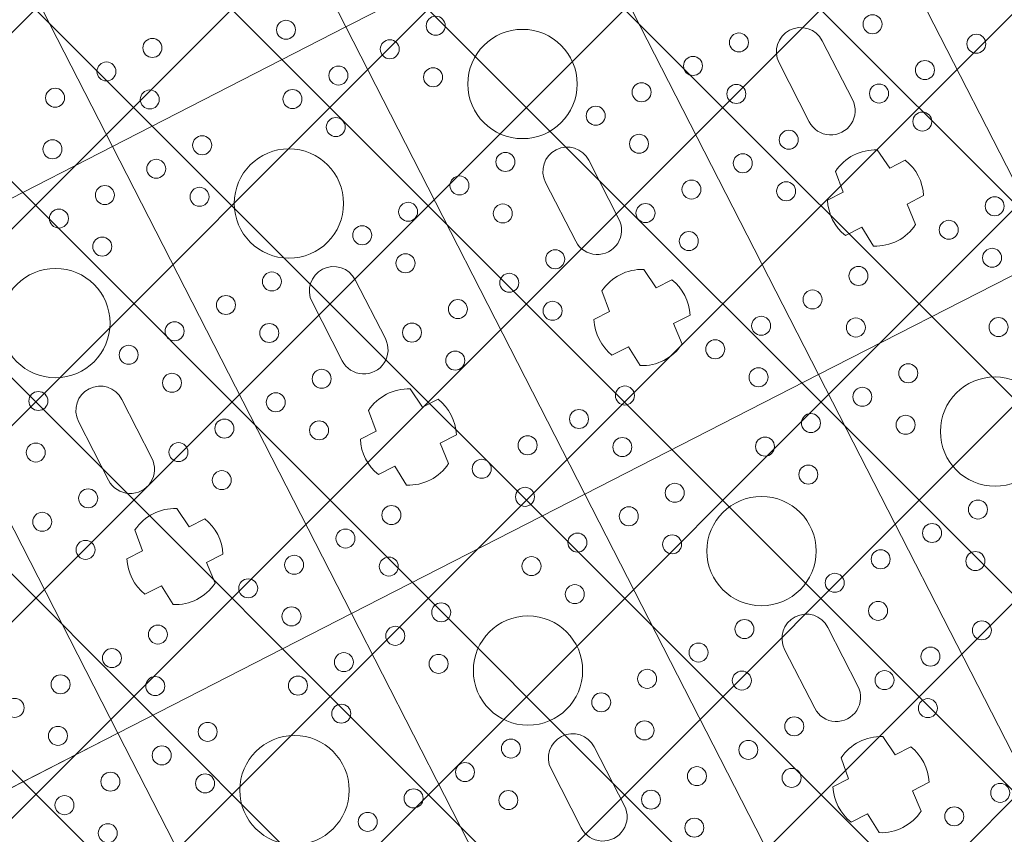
# Model space of a CAD drawing. Header units: metres. Extents: x 7472034 to 8439876, y 5890181 to 5961460.
# Tile 137 of 202: x 8439526.43 to 8439528.69, y 5890374.91 to 5890376.78. Entities that reach past the tile are written whole.
import ezdxf
from ezdxf import colors
from ezdxf.entities.mleader import LeaderData, LeaderLine
from ezdxf.math import Vec2, Vec3

# ---------------------------------------------------------------- set-up
doc = ezdxf.new("R2010")
doc.units = ezdxf.units.M
doc.header["$MEASUREMENT"] = 0
doc.linetypes.add('$0$L218_500', pattern=[1, 0.5, -0.5])
doc.layers.get('0').update_dxf_attribs({"linetype": 'CONTINUOUS', "lineweight": 5})
doc.layers.get('Defpoints').update_dxf_attribs({"linetype": 'CONTINUOUS'})
for name, color, linetype, lineweight in [('### Krawężnik', 6, 'CONTINUOUS', 35), ('_IS_kd_krata', 114, 'CONTINUOUS', 30), ('KOLOR-OBIEKT', 21, 'CONTINUOUS', 13), ('ZAG-obrys 018 wymiary', 7, 'CONTINUOUS', 18), ('ZAG-OPIS_020', 7, 'CONTINUOUS', 25)]:
    doc.layers.add(name, color=color, linetype=linetype, lineweight=lineweight)
doc.layers.add('100_rzut_wym_wew', color=7, linetype='CONTINUOUS')
doc.layers.add('_IS.BLOK.KD.doziemne', color=7, linetype='CONTINUOUS')
doc.styles.add('DIM', font='simplex.shx', dxfattribs={"width": 0.8})
doc.styles.add('RS', font='Romans.shx', dxfattribs={"width": 0.7})
doc.dimstyles.new('DIM-WEW_500', dxfattribs={"dimscale": 5, "dimtxt": 18, "dimasz": 10, "dimexe": 4, "dimexo": 8, "dimgap": 5, "dimtad": 1, "dimlfac": 0.01, "dimzin": 9, "dimdsep": 46, "dimtxsty": 'DIM', "dimblk": 'ARCHTICK', "dimcen": 5, "dimclrt": 112, "dimadec": 4, "dimazin": 2, "dimtfac": 4, "dimtmove": 0, "dimatfit": 3, "dimldrblk": 'ARCHTICK', "dimfxl": 0, "dimtolj": 1, "dimlwd": 13, "dimarcsym": 0})
pattern_1 = [(45, (967499.2092647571, -71042.97165620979), (-0.2245064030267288, 0.2245064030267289), []), (135, (967499.2092647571, -71042.97165620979), (-0.2245064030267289, -0.2245064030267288), [])]

# ---------------------------------------------------------------- blocks, each defined once
blk = doc.blocks.new('_Oblique')
at = {"color": 0, "linetype": 'ByBlock', "lineweight": -2}
blk.add_line((-0.5, -0.5), (0.5, 0.5), dxfattribs=at)
blk = doc.blocks.new('*D57')
at = {"layer": 'Defpoints', "color": 0, "linetype": 'Continuous'}
for p in [(8439539.50265294, 5890379.021735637, 7.079631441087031e-07), (8439518.672365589, 5890368.360632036), (8439519.01227277, 5890367.69650152)]:
    blk.add_point(p, dxfattribs=at)
at = {"layer": 'ZAG-obrys 018 wymiary', "color": 0, "linetype": 'Continuous', "lineweight": 13}
blk.add_line((8439539.84256012, 5890378.357605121), (8439519.01227277, 5890367.69650152), dxfattribs=at)
at = {"layer": 'ZAG-obrys 018 wymiary', "color": 0, "linetype": 'Continuous', "lineweight": -2}
for p, q in [((8439539.84256012, 5890378.357605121), (8439540.024801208, 5890378.001531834)), ((8439519.01227277, 5890367.69650152), (8439519.194513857, 5890367.340428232))]:
    blk.add_line(p, q, dxfattribs=at)
at = {"layer": 'ZAG-obrys 018 wymiary', "color": 0, "linetype": 'Continuous', "lineweight": 13, "xscale": 0.3, "yscale": 0.3, "zscale": 0.3}
for p, rotation in [((8439539.84256012, 5890378.357605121), 27.10372084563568), ((8439519.01227277, 5890367.69650152), 207.1037208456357)]:
    blk.add_blockref('_Oblique', p, dxfattribs=dict(at, rotation=rotation))
at = {"layer": 'ZAG-obrys 018 wymiary', "color": 112, "linetype": 'Continuous', "lineweight": 25, "insert": (8439529.154054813, 5890373.561163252), "char_height": 0.8, "attachment_point": 5, "rotation": 27.103720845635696, "style": 'RS'}
blk.add_mtext('\\A1;23.4', dxfattribs=at)
blk = doc.blocks.new('_ArchTick')
at = {"layer": '100_rzut_wym_wew', "color": 0, "linetype": 'Continuous', "const_width": 0.15}
blk.add_lwpolyline([(-0.5, -0.5), (0.5, 0.5)], dxfattribs=at)
blk = doc.blocks.new('A$C1D2679FE')
at = {"layer": 'KOLOR-OBIEKT', "lineweight": 9, "ltscale": 200}
h = blk.add_hatch(dxfattribs=at)
h.set_pattern_fill('ANSI37', color=253, scale=0.1, angle=16)
h.set_pattern_definition([(61, (-7471780.020262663, -5961378.212846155), (-0.2776917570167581, 0.153927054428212), []), (151, (-7471780.020262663, -5961378.212846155), (-0.153927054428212, -0.2776917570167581), [])])
edge = h.paths.add_edge_path()
edge.add_line((196.975401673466, 33.54016214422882), (192.3495923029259, 34.13512154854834))
edge.add_line((192.3495923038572, 34.13512154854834), (187.7176397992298, 34.7308710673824))
edge.add_line((187.7176398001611, 34.7308710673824), (178.5077782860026, 36.15998750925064))
edge.add_line((178.5077782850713, 36.15998750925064), (176.6601969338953, 36.5026140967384))
edge.add_arc((181.3685569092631, 38.18527459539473), 5.000000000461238, 199.6657310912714, 261.1796204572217)
edge.add_line((180.6018702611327, 33.24440507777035), (187.358021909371, 32.19603671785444))
edge.add_line((187.3580219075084, 32.19603671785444), (192.0230219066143, 31.59603671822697))
edge.add_line((192.0230219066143, 31.59603671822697), (196.6880219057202, 30.9960367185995))
edge.add_line((196.6880219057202, 30.9960367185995), (201.9780219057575, 30.48103671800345))
edge.add_line((201.9780219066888, 30.48103671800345), (207.2680219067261, 29.96603671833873))
edge.add_line((207.2680219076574, 29.96603671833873), (216.468021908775, 29.35603671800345))
edge.add_line((216.4680219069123, 29.35603671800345), (221.8830219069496, 29.11103671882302))
edge.add_line((221.8830219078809, 29.11103671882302), (227.2980219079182, 28.86603671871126))
edge.add_line((227.2980219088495, 28.86603671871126), (233.718021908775, 28.60103671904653))
edge.add_line((233.7180219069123, 28.60103671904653), (240.1380219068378, 28.33603671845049))
edge.add_line((240.1380219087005, 28.33603671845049), (245.3280219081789, 28.076036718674))
edge.add_line((245.3280219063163, 28.076036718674), (246.1380219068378, 28.00603671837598))
edge.add_line((246.1380219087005, 28.00603671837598), (248.4280219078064, 27.98603671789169))
edge.add_line((248.4280219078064, 27.98603671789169), (251.4080219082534, 28.33603671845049))
edge.add_line((251.4080219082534, 28.33603671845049), (255.3380219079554, 29.13603671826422))
edge.add_line((255.3380219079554, 29.13603671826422), (258.1480219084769, 30.35603671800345))
edge.add_line((258.1480219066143, 30.35603671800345), (260.6280219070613, 32.076036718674))
edge.add_line((260.6280219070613, 32.076036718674), (262.7080219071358, 34.29603671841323))
edge.add_line((262.7080219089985, 34.29603671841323), (264.3880219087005, 36.826036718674))
edge.add_line((264.3880219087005, 36.826036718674), (265.608021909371, 39.59603671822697))
edge.add_line((265.6080219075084, 39.59603671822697), (266.4080219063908, 42.53603671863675))
edge.add_line((266.4080219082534, 42.53603671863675), (266.6380219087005, 45.60603671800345))
edge.add_line((266.6380219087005, 45.60603671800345), (266.3380219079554, 48.59603671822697))
edge.add_line((266.3380219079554, 48.59603671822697), (265.628021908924, 51.53603671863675))
edge.add_line((265.6280219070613, 51.53603671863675), (264.5280219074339, 54.28603671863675))
edge.add_line((264.5280219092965, 54.28603671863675), (263.3880219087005, 57.11603671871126))
edge.add_line((263.3880219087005, 57.11603671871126), (262.5430219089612, 59.47103671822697))
edge.add_line((262.5430219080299, 59.47103671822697), (261.6980219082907, 61.826036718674))
edge.add_line((261.6980219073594, 61.826036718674), (260.5980219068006, 65.15103671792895))
edge.add_line((260.5980219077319, 65.15103671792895), (259.4980219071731, 68.47603671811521))
edge.add_line((259.4980219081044, 68.47603671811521), (257.3916487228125, 67.77919145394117))
edge.add_line((257.3916487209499, 67.77919145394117), (258.1675714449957, 64.34697791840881))
edge.add_line((258.167571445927, 64.34697791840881), (259.2776264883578, 60.99158426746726))
edge.add_line((259.2776264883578, 60.99158426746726), (260.1334384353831, 58.60645156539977))
edge.add_line((260.1334384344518, 58.60645156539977), (260.9950570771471, 56.20513570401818))
edge.add_line((260.9950570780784, 56.20513570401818), (262.1522789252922, 53.33238322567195))
edge.add_line((262.1522789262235, 53.33238322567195), (263.1827648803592, 50.75616833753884))
edge.add_line((263.1827648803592, 50.75616833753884), (263.8083402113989, 48.16575780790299))
edge.add_line((263.8083402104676, 48.16575780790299), (264.0684198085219, 45.57363114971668))
edge.add_line((264.0684198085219, 45.57363114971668), (263.8734869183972, 42.97170083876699))
edge.add_line((263.8734869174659, 42.97170083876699), (263.1880731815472, 40.45280535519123))
edge.add_line((263.1880731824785, 40.45280535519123), (262.1337886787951, 38.05906103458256))
edge.add_line((262.1337886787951, 38.05906103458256), (260.6936748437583, 35.89031817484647))
edge.add_line((260.6936748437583, 35.89031817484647), (258.9457271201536, 34.02472012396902))
edge.add_line((258.9457271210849, 34.02472012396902), (256.8967191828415, 32.60363397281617))
edge.add_line((256.8967191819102, 32.60363397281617), (254.5645412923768, 31.59108698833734))
edge.add_line((254.5645412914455, 31.59108698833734), (251.0026761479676, 30.86602538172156))
edge.add_line((251.0026761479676, 30.86602538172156), (248.2893446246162, 30.54734550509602))
edge.add_line((248.2893446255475, 30.54734550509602), (246.2595893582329, 30.56507262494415))
edge.add_line((246.2595893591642, 30.56507262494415), (245.5023283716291, 30.63051493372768))
edge.add_line((245.5023283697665, 30.63051493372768), (240.2548571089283, 30.89339403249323))
edge.add_line((240.2548571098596, 30.89339403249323), (233.8236017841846, 31.1588586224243))
edge.add_line((233.8236017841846, 31.1588586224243), (227.4086662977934, 31.42364957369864))
edge.add_line((227.4086662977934, 31.42364957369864), (221.9987299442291, 31.66842047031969))
edge.add_line((221.9987299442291, 31.66842047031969), (217.4544723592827, 31.90290945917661))
edge.add_line((217.4544723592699, 31.90290945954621), (217.0910134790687, 31.92589690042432))
edge.add_line((217.0910134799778, 31.92589689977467), (214.8768218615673, 32.06593639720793))
edge.add_line((214.876821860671, 32.06593639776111), (207.0033997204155, 32.56390146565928))
edge.add_line((207.0033997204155, 32.56390146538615), (202.2260741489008, 33.02899081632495))
edge.add_line((202.2260741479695, 33.02899081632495), (196.975401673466, 33.54016214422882))
blk = doc.blocks.new('*U25')
at = {"lineweight": 5}
for p, q in [((2400.000047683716, 12599.40002381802), (1200, 12599.40002381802)), ((1200, 12599.39999997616), (2400.000047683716, 12599.39999997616)), ((2400, 12599.40002381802), (2400, 11999.39999997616)), ((2400.000047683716, 11999.39999997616), (2400.000047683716, 12599.40002381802)), ((2054.200035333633, 12399.41180765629), (2054.200035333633, 12359.27779868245)), ((2145.251703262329, 12357.3414337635), (2145.251703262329, 12399.66109861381)), ((1875.600023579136, 12354.90001261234), (1724.400023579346, 12354.90001189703)), ((2054.200035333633, 12359.27779868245), (2003.997000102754, 12353.0974925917)), ((2195.871898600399, 12353.33129808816), (2145.251703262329, 12357.3414337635)), ((1724.400023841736, 12243.90001189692), (1875.600023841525, 12243.90001189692)), ((2003.997000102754, 12245.70253120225), (2054.200035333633, 12239.52222511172)), ((2054.200035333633, 12239.52222511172), (2054.200035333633, 12199.38821613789)), ((2145.251703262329, 12241.45859003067), (2195.871898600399, 12245.46872570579)), ((2145.251703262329, 12199.13892518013), (2145.251703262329, 12241.45859003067)), ((1200, 11999.40002381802), (1200, 11399.39999997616)), ((2400.000047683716, 11999.40002381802), (1200, 11999.40002381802)), ((1200, 11999.39999997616), (2400.000047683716, 11999.39999997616)), ((1200.000047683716, 11399.39999997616), (1200.000047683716, 11999.40002381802)), ((2400, 11999.40002381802), (2400, 11399.39999997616)), ((3600.000047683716, 11999.40002381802), (2400, 11999.40002381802)), ((2400, 11999.39999997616), (3600.000047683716, 11999.39999997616)), ((2400.000047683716, 11399.39999997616), (2400.000047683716, 11999.40002381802)), ((2054.200035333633, 11799.41180765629), (2054.200035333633, 11759.27779868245)), ((2145.251703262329, 11757.3414337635), (2145.251703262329, 11799.66109861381)), ((3254.200035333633, 11799.41180765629), (3254.200035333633, 11759.27779868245)), ((3345.251703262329, 11757.3414337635), (3345.251703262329, 11799.66109861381)), ((2054.200035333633, 11759.27779868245), (2003.997000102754, 11753.0974925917)), ((2195.871898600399, 11753.33129808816), (2145.251703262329, 11757.3414337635)), ((3254.200035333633, 11759.27779868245), (3203.997000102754, 11753.0974925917)), ((3395.871898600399, 11753.33129808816), (3345.251703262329, 11757.3414337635)), ((1875.600023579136, 11754.90001261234), (1724.400023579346, 11754.90001189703)), ((3075.600023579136, 11754.90001261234), (2924.400023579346, 11754.90001189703)), ((1724.400023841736, 11643.90001189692), (1875.600023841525, 11643.90001189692)), ((2003.997000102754, 11645.70253120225), (2054.200035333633, 11639.52222511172)), ((2145.251703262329, 11641.45859003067), (2195.871898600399, 11645.46872570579)), ((2924.400023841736, 11643.90001189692), (3075.600023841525, 11643.90001189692)), ((3203.997000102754, 11645.70253120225), (3254.200035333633, 11639.52222511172)), ((3345.251703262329, 11641.45859003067), (3395.871898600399, 11645.46872570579)), ((2054.200035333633, 11639.52222511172), (2054.200035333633, 11599.38821613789)), ((2145.251703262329, 11599.13892518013), (2145.251703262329, 11641.45859003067)), ((3254.200035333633, 11639.52222511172), (3254.200035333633, 11599.38821613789)), ((3345.251703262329, 11599.13892518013), (3345.251703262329, 11641.45859003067)), ((1200.000047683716, 11399.40002381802), (0, 11399.40002381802)), ((0, 11399.39999997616), (1200.000047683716, 11399.39999997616)), ((1200, 11399.40002381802), (1200, 10799.39999997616)), ((2400.000047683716, 11399.40002381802), (1200, 11399.40002381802)), ((1200, 11399.39999997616), (2400.000047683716, 11399.39999997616)), ((1200.000047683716, 10799.39999997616), (1200.000047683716, 11399.40002381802)), ((2400, 11399.40002381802), (2400, 10799.39999997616)), ((3600.000047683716, 11399.40002381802), (2400, 11399.40002381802)), ((2400, 11399.39999997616), (3600.000047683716, 11399.39999997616)), ((2400.000047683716, 10799.39999997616), (2400.000047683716, 11399.40002381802)), ((2054.200035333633, 11199.41180765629), (2054.200035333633, 11159.27779868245)), ((2145.251703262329, 11157.3414337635), (2145.251703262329, 11199.66109861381)), ((1875.600023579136, 11154.90001261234), (1724.400023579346, 11154.90001189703)), ((2054.200035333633, 11159.27779868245), (2003.997000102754, 11153.0974925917)), ((2195.871898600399, 11153.33129808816), (2145.251703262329, 11157.3414337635)), ((3075.600023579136, 11154.90001261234), (2924.400023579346, 11154.90001189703)), ((1724.400023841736, 11043.90001189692), (1875.600023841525, 11043.90001189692)), ((2003.997000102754, 11045.70253120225), (2054.200035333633, 11039.52222511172)), ((2054.200035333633, 11039.52222511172), (2054.200035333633, 10999.38821613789)), ((2145.251703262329, 11041.45859003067), (2195.871898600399, 11045.46872570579)), ((2145.251703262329, 10999.13892518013), (2145.251703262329, 11041.45859003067)), ((2924.400023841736, 11043.90001189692), (3075.600023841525, 11043.90001189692)), ((1200.000047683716, 10799.40002381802), (0, 10799.40002381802)), ((0, 10799.39999997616), (1200.000047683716, 10799.39999997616)), ((1200, 10799.40002381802), (1200, 10199.39999997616)), ((2400.000047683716, 10799.40002381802), (1200, 10799.40002381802)), ((1200, 10799.39999997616), (2400.000047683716, 10799.39999997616)), ((1200.000047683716, 10199.39999997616), (1200.000047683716, 10799.40002381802)), ((2400, 10799.40002381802), (2400, 10199.39999997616)), ((3600.000047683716, 10799.40002381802), (2400, 10799.40002381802)), ((2400, 10799.39999997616), (3600.000047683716, 10799.39999997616)), ((2400.000047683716, 10199.39999997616), (2400.000047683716, 10799.40002381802)), ((2054.200035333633, 10599.41180765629), (2054.200035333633, 10559.27779868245)), ((2145.251703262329, 10557.3414337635), (2145.251703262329, 10599.66109861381)), ((1875.600023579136, 10554.90001261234), (1724.400023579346, 10554.90001189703)), ((2054.200035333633, 10559.27779868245), (2003.997000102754, 10553.0974925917)), ((2195.871898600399, 10553.33129808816), (2145.251703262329, 10557.3414337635)), ((1724.400023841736, 10443.90001189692), (1875.600023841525, 10443.90001189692)), ((2003.997000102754, 10445.70253120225), (2054.200035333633, 10439.52222511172)), ((2054.200035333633, 10439.52222511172), (2054.200035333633, 10399.38821613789)), ((2145.251703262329, 10441.45859003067), (2195.871898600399, 10445.46872570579)), ((2145.251703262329, 10399.13892518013), (2145.251703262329, 10441.45859003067)), ((2400.000047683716, 10199.40002381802), (1200, 10199.40002381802)), ((1200, 10199.39999997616), (2400.000047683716, 10199.39999997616)), ((2400, 10199.40002381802), (2400, 9599.399999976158)), ((3600.000047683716, 10199.40002381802), (2400, 10199.40002381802)), ((2400, 10199.39999997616), (3600.000047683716, 10199.39999997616)), ((2400.000047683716, 9599.399999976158), (2400.000047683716, 10199.40002381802))]:
    blk.add_line(p, q, dxfattribs=at)
for centre, radius in [((1890.936357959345, 12665.40001189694), 21.73927789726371), ((1890.936357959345, 12533.40001189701), 21.73927789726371), ((2240.936357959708, 12533.40001189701), 21.7392778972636), ((1743.127355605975, 12474.40001189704), 21.7392778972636), ((1993.127355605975, 12474.40001189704), 21.7392778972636), ((2343.127355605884, 12474.40001189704), 21.7392778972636), ((1890.936357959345, 12415.40001189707), 21.7392778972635), ((2240.936357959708, 12415.40001189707), 21.7392778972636), ((2490.936357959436, 12415.40001189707), 21.73927789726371), ((2700.000023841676, 12299.40001189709), 125), ((1640.936357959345, 12183.4000118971), 21.73927789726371), ((1890.936357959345, 12183.4000118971), 21.73927789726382), ((2240.936357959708, 12183.4000118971), 21.7392778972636), ((2490.936357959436, 12183.4000118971), 21.73927789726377), ((2840.936357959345, 12183.4000118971), 21.73927789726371), ((1743.127355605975, 12124.40001189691), 21.7392778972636), ((1993.127355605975, 12124.40001189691), 21.7392778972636), ((2343.127355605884, 12124.40001189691), 21.7392778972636), ((2593.127355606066, 12124.40001189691), 21.73927789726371), ((2943.127355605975, 12124.40001189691), 21.7392778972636), ((1640.936357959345, 12065.40001189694), 21.73927789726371), ((1890.936357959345, 12065.40001189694), 21.73927789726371), ((2240.936357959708, 12065.40001189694), 21.7392778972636), ((2490.936357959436, 12065.40001189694), 21.73927789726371), ((2840.936357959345, 12065.40001189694), 21.73927789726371), ((3090.936357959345, 12065.40001189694), 21.73927789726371), ((1640.936357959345, 11933.40001189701), 21.7392778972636), ((1890.936357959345, 11933.40001189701), 21.73927789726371), ((2240.936357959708, 11933.40001189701), 21.7392778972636), ((2490.936357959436, 11933.40001189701), 21.7392778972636), ((2840.936357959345, 11933.40001189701), 21.7392778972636), ((3090.936357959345, 11933.40001189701), 21.73927789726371), ((3440.936357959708, 11933.40001189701), 21.7392778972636), ((1743.127355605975, 11874.40001189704), 21.7392778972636), ((1993.127355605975, 11874.40001189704), 21.7392778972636), ((2343.127355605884, 11874.40001189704), 21.7392778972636), ((2593.127355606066, 11874.40001189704), 21.73927789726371), ((2943.127355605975, 11874.40001189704), 21.7392778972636), ((3193.127355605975, 11874.40001189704), 21.7392778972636), ((1500.000023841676, 11699.40001189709), 125), ((1640.936357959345, 11815.40001189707), 21.73927789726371), ((1890.936357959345, 11815.40001189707), 21.7392778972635), ((2240.936357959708, 11815.40001189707), 21.7392778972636), ((2490.936357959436, 11815.40001189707), 21.73927789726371), ((2700.000023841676, 11699.40001189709), 125), ((2840.936357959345, 11815.40001189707), 21.73927789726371), ((3090.936357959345, 11815.40001189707), 21.7392778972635), ((3440.936357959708, 11815.40001189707), 21.7392778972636), ((1290.936357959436, 11583.4000118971), 21.73927789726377), ((1640.936357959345, 11583.4000118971), 21.73927789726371), ((1890.936357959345, 11583.4000118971), 21.73927789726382), ((2240.936357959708, 11583.4000118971), 21.7392778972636), ((2490.936357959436, 11583.4000118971), 21.73927789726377), ((2840.936357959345, 11583.4000118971), 21.73927789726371), ((3090.936357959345, 11583.4000118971), 21.73927789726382), ((1393.127355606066, 11524.40001189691), 21.73927789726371), ((1743.127355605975, 11524.40001189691), 21.7392778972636), ((1993.127355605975, 11524.40001189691), 21.7392778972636), ((2343.127355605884, 11524.40001189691), 21.7392778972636), ((2593.127355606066, 11524.40001189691), 21.73927789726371), ((2943.127355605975, 11524.40001189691), 21.7392778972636), ((3193.127355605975, 11524.40001189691), 21.7392778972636), ((1290.936357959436, 11465.40001189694), 21.73927789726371), ((1640.936357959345, 11465.40001189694), 21.73927789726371), ((1890.936357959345, 11465.40001189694), 21.73927789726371), ((2240.936357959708, 11465.40001189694), 21.7392778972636), ((2490.936357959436, 11465.40001189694), 21.73927789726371), ((2840.936357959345, 11465.40001189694), 21.73927789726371), ((3090.936357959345, 11465.40001189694), 21.73927789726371), ((1290.936357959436, 11333.40001189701), 21.7392778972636), ((1640.936357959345, 11333.40001189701), 21.7392778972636), ((1890.936357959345, 11333.40001189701), 21.73927789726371), ((2240.936357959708, 11333.40001189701), 21.7392778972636), ((2490.936357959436, 11333.40001189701), 21.7392778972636), ((2840.936357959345, 11333.40001189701), 21.7392778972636), ((3090.936357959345, 11333.40001189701), 21.73927789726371), ((1143.127355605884, 11274.40001189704), 21.7392778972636), ((1393.127355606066, 11274.40001189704), 21.73927789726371), ((1743.127355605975, 11274.40001189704), 21.7392778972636), ((1993.127355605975, 11274.40001189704), 21.7392778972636), ((2343.127355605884, 11274.40001189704), 21.7392778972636), ((2593.127355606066, 11274.40001189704), 21.73927789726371), ((2943.127355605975, 11274.40001189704), 21.7392778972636), ((3193.127355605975, 11274.40001189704), 21.7392778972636), ((1290.936357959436, 11215.40001189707), 21.73927789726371), ((1500.000023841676, 11099.40001189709), 125), ((1640.936357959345, 11215.40001189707), 21.73927789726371), ((1890.936357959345, 11215.40001189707), 21.7392778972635), ((2240.936357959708, 11215.40001189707), 21.7392778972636), ((2490.936357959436, 11215.40001189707), 21.73927789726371), ((2700.000023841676, 11099.40001189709), 125), ((2840.936357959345, 11215.40001189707), 21.73927789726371), ((3090.936357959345, 11215.40001189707), 21.7392778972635), ((1040.936357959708, 10983.4000118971), 21.7392778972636), ((1290.936357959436, 10983.4000118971), 21.73927789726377), ((1640.936357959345, 10983.4000118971), 21.73927789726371), ((1890.936357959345, 10983.4000118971), 21.73927789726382), ((2240.936357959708, 10983.4000118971), 21.7392778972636), ((2490.936357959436, 10983.4000118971), 21.73927789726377), ((2840.936357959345, 10983.4000118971), 21.73927789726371), ((1143.127355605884, 10924.40001189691), 21.7392778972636), ((1393.127355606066, 10924.40001189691), 21.73927789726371), ((1743.127355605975, 10924.40001189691), 21.7392778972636), ((1993.127355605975, 10924.40001189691), 21.7392778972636), ((2343.127355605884, 10924.40001189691), 21.7392778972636), ((2593.127355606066, 10924.40001189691), 21.73927789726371), ((2943.127355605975, 10924.40001189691), 21.7392778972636), ((1040.936357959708, 10865.40001189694), 21.7392778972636), ((1290.936357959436, 10865.40001189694), 21.73927789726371), ((1640.936357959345, 10865.40001189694), 21.73927789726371), ((1890.936357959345, 10865.40001189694), 21.73927789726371), ((2240.936357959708, 10865.40001189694), 21.7392778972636), ((2490.936357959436, 10865.40001189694), 21.73927789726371), ((2840.936357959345, 10865.40001189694), 21.73927789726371), ((1040.936357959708, 10733.40001189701), 21.7392778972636), ((1290.936357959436, 10733.40001189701), 21.7392778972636), ((1640.936357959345, 10733.40001189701), 21.7392778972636), ((1890.936357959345, 10733.40001189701), 21.73927789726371), ((2240.936357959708, 10733.40001189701), 21.7392778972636), ((2490.936357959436, 10733.40001189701), 21.7392778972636), ((2840.936357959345, 10733.40001189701), 21.7392778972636), ((1143.127355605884, 10674.40001189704), 21.7392778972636), ((1393.127355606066, 10674.40001189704), 21.73927789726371), ((1743.127355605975, 10674.40001189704), 21.7392778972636), ((1993.127355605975, 10674.40001189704), 21.7392778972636), ((2343.127355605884, 10674.40001189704), 21.7392778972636), ((2593.127355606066, 10674.40001189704), 21.73927789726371), ((1290.936357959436, 10615.40001189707), 21.73927789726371), ((1640.936357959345, 10615.40001189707), 21.73927789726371), ((1890.936357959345, 10615.40001189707), 21.7392778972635), ((2240.936357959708, 10615.40001189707), 21.7392778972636), ((2490.936357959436, 10615.40001189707), 21.73927789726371), ((2840.936357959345, 10615.40001189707), 21.73927789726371), ((1500.000023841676, 10499.40001189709), 125), ((2700.000023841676, 10499.40001189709), 125), ((1640.936357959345, 10383.4000118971), 21.73927789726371), ((1890.936357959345, 10383.4000118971), 21.73927789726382), ((2240.936357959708, 10383.4000118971), 21.7392778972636), ((2490.936357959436, 10383.4000118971), 21.73927789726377), ((1743.127355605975, 10324.40001189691), 21.7392778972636), ((1993.127355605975, 10324.40001189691), 21.7392778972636), ((2343.127355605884, 10324.40001189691), 21.7392778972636), ((2593.127355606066, 10324.40001189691), 21.73927789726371), ((1890.936357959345, 10265.40001189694), 21.73927789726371), ((2240.936357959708, 10265.40001189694), 21.7392778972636), ((2490.936357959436, 10265.40001189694), 21.73927789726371), ((2240.936357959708, 10133.40001189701), 21.7392778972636), ((2490.936357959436, 10133.40001189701), 21.7392778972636), ((2343.127355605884, 10074.40001189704), 21.7392778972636), ((2593.127355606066, 10074.40001189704), 21.73927789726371), ((2240.936357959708, 10015.40001189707), 21.7392778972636), ((2490.936357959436, 10015.40001189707), 21.73927789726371)]:
    blk.add_circle(centre, radius, dxfattribs=at)
for centre, radius, start, end in [((2100.000023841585, 12299.40001189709), 110, 65.70851514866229, 114.6052205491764), ((1724.400023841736, 12299.40001189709), 55.50000000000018, 90.00000026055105, 270), ((1875.600023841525, 12299.40001189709), 55.50000000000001, 270, 90.00000026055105), ((2100.000023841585, 12299.40001189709), 109.9999999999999, 150.7803558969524, 209.2196441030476), ((2100.000023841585, 12299.40001189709), 110.0000000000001, 330.640722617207, 29.35927738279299), ((2100.000023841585, 12299.40001189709), 110, 245.3947794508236, 294.2914848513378), ((2100.000023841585, 11699.40001189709), 110, 65.70851514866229, 114.6052205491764), ((3300.000023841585, 11699.40001189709), 110, 65.70851514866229, 114.6052205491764), ((1724.400023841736, 11699.40001189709), 55.50000000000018, 90.00000026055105, 270), ((1875.600023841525, 11699.40001189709), 55.50000000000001, 270, 90.00000026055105), ((2100.000023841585, 11699.40001189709), 109.9999999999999, 150.7803558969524, 209.2196441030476), ((2100.000023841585, 11699.40001189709), 110.0000000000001, 330.640722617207, 29.35927738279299), ((2924.400023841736, 11699.40001189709), 55.50000000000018, 90.00000026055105, 270), ((3075.600023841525, 11699.40001189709), 55.50000000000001, 270, 90.00000026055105), ((3300.000023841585, 11699.40001189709), 109.9999999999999, 150.7803558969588, 209.2196441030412), ((3300.000023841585, 11699.40001189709), 110.0000000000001, 330.640722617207, 29.35927738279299), ((2100.000023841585, 11699.40001189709), 110, 245.3947794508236, 294.2914848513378), ((3300.000023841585, 11699.40001189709), 110, 245.3947794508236, 294.2914848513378), ((2100.000023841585, 11099.40001189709), 110, 65.70851514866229, 114.6052205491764), ((1724.400023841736, 11099.40001189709), 55.50000000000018, 90.00000026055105, 270), ((1875.600023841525, 11099.40001189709), 55.50000000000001, 270, 90.00000026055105), ((2100.000023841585, 11099.40001189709), 109.9999999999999, 150.7803558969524, 209.2196441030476), ((2100.000023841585, 11099.40001189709), 110.0000000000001, 330.640722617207, 29.35927738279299), ((2924.400023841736, 11099.40001189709), 55.50000000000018, 90.00000026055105, 270), ((3075.600023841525, 11099.40001189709), 55.50000000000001, 270, 90.00000026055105), ((2100.000023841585, 11099.40001189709), 110, 245.3947794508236, 294.2914848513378), ((2100.000023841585, 10499.40001189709), 110, 65.70851514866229, 114.6052205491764), ((1724.400023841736, 10499.40001189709), 55.50000000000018, 90.00000026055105, 270), ((1875.600023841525, 10499.40001189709), 55.50000000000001, 270, 90.00000026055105), ((2100.000023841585, 10499.40001189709), 109.9999999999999, 150.7803558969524, 209.2196441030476), ((2100.000023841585, 10499.40001189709), 110.0000000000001, 330.640722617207, 29.35927738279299), ((2100.000023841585, 10499.40001189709), 110, 245.3947794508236, 294.2914848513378)]:
    blk.add_arc(centre, radius, start, end, dxfattribs=at)
blk = doc.blocks.new('JPII.KD_aktualizacja rzędnych_20.12.2024')
at = {"layer": '_IS_kd_krata', "color": 124, "xscale": 0.001, "yscale": 0.001, "zscale": 0.001, "rotation": 297.1037209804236}
blk.add_blockref('*U25', (8438656.864760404, 5890668.440994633, 7.079631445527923e-07), dxfattribs=at)

msp = doc.modelspace()

# ---------------------------------------------------------------- hatches: boundary and pattern name
at = {"layer": 'KOLOR-OBIEKT', "lineweight": 9}
h = msp.add_hatch(dxfattribs=at)
h.set_pattern_fill('ANSI37', color=73, scale=0.1)
h.set_pattern_definition(pattern_1)
edge = h.paths.add_edge_path()
edge.add_arc((8439443.60123986, 5890379.17988472), 6.652831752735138, 296.7043321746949, 335.0331150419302)
edge.add_arc((8439476.194075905, 5890367.917634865), 27.87464989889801, 155.1393615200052, 162.3446315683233, ccw=False)
edge.add_arc((8439457.399943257, 5890376.211109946), 7.345078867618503, 127.98309878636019, 152.2023641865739, ccw=False)
edge.add_arc((8439457.741930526, 5890376.488713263), 7.349948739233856, 107.1989600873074, 131.4182254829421, ccw=False)
edge.add_line((8439455.568618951, 5890383.509999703), (8439473.898437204, 5890392.710084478))
edge.add_arc((8439481.742870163, 5890376.384611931), 18.11232128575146, 99.26977735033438, 115.6644084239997, ccw=False)
edge.add_line((8439478.825278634, 5890394.260401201), (8439481.377171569, 5890394.321440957))
edge.add_arc((8439482.909595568, 5890377.390082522), 17.00056533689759, 88.22393661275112, 95.17163768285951, ccw=False)
edge.add_arc((8439482.561499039, 5890405.235869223), 10.88860248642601, 274.6092070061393, 298.9976789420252)
edge.add_arc((8443006.923870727, 5883371.657126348), 7856.29059094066, 116.59181359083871, 116.61107962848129, ccw=False)
edge.add_arc((8439465.895823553, 5890431.340313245), 42.15757971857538, 305.2087751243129, 306.7865132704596)
edge.add_arc((8439488.80074795, 5890400.283338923), 3.577668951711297, 310.8590814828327, 340.7280968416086)
edge.add_line((8439492.177934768, 5890399.102523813), (8439493.275267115, 5890403.980640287))
edge.add_line((8439493.275267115, 5890403.980640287), (8439502.266345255, 5890408.28072203))
edge.add_line((8439502.266345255, 5890408.28072203), (8439504.844191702, 5890407.694009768))
edge.add_line((8439504.844191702, 5890407.694009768), (8439506.125281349, 5890405.329609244))
edge.add_arc((8439507.019670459, 5890405.776898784), 0.9999999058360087, 206.5699188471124, 283.6833393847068)
edge.add_line((8439507.256226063, 5890404.805280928), (8439511.624560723, 5890406.970734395))
edge.add_line((8439511.624560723, 5890406.970734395), (8439511.39896348, 5890407.420225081))
edge.add_line((8439511.39896348, 5890407.420225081), (8439510.561982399, 5890407.017405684))
edge.add_line((8439510.561982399, 5890407.017405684), (8439509.330427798, 5890409.481424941))
edge.add_line((8439509.330427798, 5890409.481424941), (8439512.635426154, 5890411.138401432))
edge.add_line((8439512.635426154, 5890411.138401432), (8439512.638568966, 5890411.136467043))
edge.add_line((8439512.638568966, 5890411.136467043), (8439515.998443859, 5890412.829496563))
edge.add_line((8439515.998443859, 5890412.829496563), (8439517.239018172, 5890410.325621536))
edge.add_line((8439517.239018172, 5890410.325621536), (8439513.919446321, 5890408.633274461))
edge.add_line((8439513.919446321, 5890408.633274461), (8439514.091312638, 5890408.235941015))
edge.add_line((8439514.091312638, 5890408.235941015), (8439518.839102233, 5890410.604261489))
edge.add_line((8439518.839102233, 5890410.604261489), (8439518.585943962, 5890412.843737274))
edge.add_line((8439518.585943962, 5890412.843737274), (8439518.274555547, 5890413.628049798))
edge.add_line((8439518.274555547, 5890413.628049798), (8439517.839658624, 5890414.494365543))
edge.add_line((8439517.839658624, 5890414.494365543), (8439524.310164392, 5890417.742607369))
edge.add_line((8439524.310164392, 5890417.742607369), (8439525.122207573, 5890416.124990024))
edge.add_line((8439525.122207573, 5890416.124990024), (8439526.840645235, 5890414.670893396))
edge.add_line((8439526.840645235, 5890414.670893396), (8439527.244697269, 5890414.489695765))
edge.add_arc((8439552.769967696, 5890317.570311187), 100.2242811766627, 102.79246926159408, 104.75471345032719, ccw=False)
edge.add_arc((8439529.321881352, 5890420.105147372), 4.960037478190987, 284.6730648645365, 320.3902958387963)
edge.add_arc((8435016.013859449, 5889290.11735932), 4655.555010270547, 14.00691021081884, 14.04831962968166)
edge.add_line((8439532.327549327, 5890420.207226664), (8439525.877549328, 5890423.127226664))
edge.add_line((8439525.877549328, 5890423.127226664), (8439431.028022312, 5890376.803268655))
edge.add_line((8439431.028022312, 5890376.803268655), (8439435.479127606, 5890375.417226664))
edge.add_line((8439435.479127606, 5890375.417226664), (8439446.590932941, 5890373.236661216))
edge = h.paths.add_edge_path()
edge.add_arc((8439530.228804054, 5890405.916425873), 3.001836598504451, 99.44813666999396, 208.2631515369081)
edge.add_line((8439527.5848402, 5890404.494990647), (8439533.209264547, 5890393.206690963))
edge.add_line((8439533.209264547, 5890393.206690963), (8439519.17443581, 5890386.185049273))
edge.add_line((8439519.17443581, 5890386.185049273), (8439523.57812012, 5890377.411604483))
edge.add_line((8439523.57812012, 5890377.411604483), (8439517.455507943, 5890374.324033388))
edge.add_line((8439517.455507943, 5890374.324033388), (8439517.445860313, 5890374.319191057))
edge.add_line((8439517.445860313, 5890374.319191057), (8439517.33905848, 5890374.265585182))
edge.add_line((8439517.33905848, 5890374.265585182), (8439516.815779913, 5890375.308140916))
edge.add_line((8439516.815779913, 5890375.308140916), (8439511.370501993, 5890372.574998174))
edge.add_line((8439511.370501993, 5890372.574998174), (8439511.888417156, 5890371.529804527))
edge.add_line((8439511.888417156, 5890371.529804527), (8439506.425671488, 5890368.787948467))
edge.add_line((8439506.425671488, 5890368.787948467), (8439505.890341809, 5890369.841556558))
edge.add_line((8439505.890341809, 5890369.841556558), (8439505.8884594, 5890369.869391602))
edge.add_line((8439505.8884594, 5890369.869391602), (8439500.283276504, 5890366.97762632))
edge.add_line((8439500.283276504, 5890366.97762632), (8439519.478066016, 5890366.160130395))
edge.add_line((8439519.478066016, 5890366.160130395), (8439542.767549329, 5890378.417226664))
edge.add_line((8439542.767549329, 5890378.417226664), (8439538.675788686, 5890394.802262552))
edge.add_line((8439538.675788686, 5890394.802262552), (8439537.066416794, 5890401.238139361))
edge.add_line((8439537.066416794, 5890401.238139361), (8439535.557306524, 5890407.69906358))
edge.add_arc((8439531.145391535, 5890400.872499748), 8.128158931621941, 57.12596579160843, 99.98506404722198)
edge = h.paths.add_edge_path()
edge.add_line((8439470.194509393, 5890384.137651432), (8439461.355169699, 5890379.697090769))
edge.add_line((8439461.355169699, 5890379.697090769), (8439460.080861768, 5890379.068371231))
edge.add_line((8439460.080861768, 5890379.068371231), (8439457.869254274, 5890377.642639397))
edge.add_arc((8439460.609507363, 5890373.444653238), 5.013190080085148, 123.1346622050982, 204.022759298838)
edge.add_line((8439456.030540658, 5890371.403786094), (8439459.447549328, 5890370.707226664))
edge.add_line((8439459.447549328, 5890370.707226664), (8439480.497107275, 5890367.736747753))
edge.add_line((8439480.497107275, 5890367.736747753), (8439497.963342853, 5890367.082590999))
edge.add_line((8439497.963342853, 5890367.082590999), (8439496.62020549, 5890369.722641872))
edge.add_line((8439496.62020549, 5890369.722641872), (8439494.91788047, 5890373.087302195))
edge.add_arc((8439489.468037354, 5890366.363615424), 8.654984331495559, 50.97371617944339, 58.22889977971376)
edge.add_line((8439494.025120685, 5890373.721722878), (8439490.036071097, 5890376.575637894))
edge.add_line((8439490.036071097, 5890376.575637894), (8439489.954459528, 5890375.592465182))
edge.add_line((8439489.954459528, 5890375.592465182), (8439490.917133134, 5890375.538648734))
edge.add_line((8439490.917133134, 5890375.538648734), (8439490.678913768, 5890371.956837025))
edge.add_line((8439490.678913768, 5890371.956837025), (8439482.55041443, 5890372.440399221))
edge.add_line((8439482.55041443, 5890372.440399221), (8439482.851718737, 5890376.020734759))
edge.add_line((8439482.851718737, 5890376.020734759), (8439487.354100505, 5890375.749064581))
edge.add_line((8439487.354100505, 5890375.749064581), (8439487.521080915, 5890378.34061919))
edge.add_line((8439487.521080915, 5890378.34061919), (8439481.803471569, 5890382.401025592))
edge.add_arc((8439487.942466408, 5890392.088814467), 11.46911116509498, 231.6002274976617, 237.6382272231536, ccw=False)
edge.add_line((8439480.818489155, 5890383.100518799), (8439480.351152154, 5890383.41057529))
edge.add_line((8439480.351152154, 5890383.41057529), (8439479.210044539, 5890382.939428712))
edge.add_line((8439479.210044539, 5890382.939428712), (8439480.412913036, 5890383.399613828))
edge.add_arc((8439474.682487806, 5890375.167564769), 10.03017472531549, 55.15777404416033, 116.5800473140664)
h.paths.add_polyline_path([(8439461.898919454, 5890370.792156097), (8439462.257176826, 5890373.552492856)], flags=16)
h = msp.add_hatch(dxfattribs=at)
h.set_pattern_fill('ANSI37', color=253, scale=0.1)
h.set_pattern_definition(pattern_1)
edge = h.paths.add_edge_path()
edge.add_arc((8439529.163071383, 5890420.279666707), 5.193757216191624, 276.50229096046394, 320.0240354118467, ccw=False)
edge.add_line((8439529.751227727, 5890415.119319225), (8439525.812744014, 5890414.153171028))
edge.add_line((8439525.812744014, 5890414.153171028), (8439519.208160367, 5890410.804184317))
edge.add_line((8439519.208160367, 5890410.804184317), (8439517.988028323, 5890410.126512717))
edge.add_line((8439517.988028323, 5890410.126512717), (8439514.091312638, 5890408.235941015))
edge.add_line((8439514.091312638, 5890408.235941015), (8439511.613697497, 5890406.992378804))
edge.add_line((8439511.613697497, 5890406.992378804), (8439509.258949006, 5890405.810485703))
edge.add_line((8439509.258949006, 5890405.810485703), (8439507.371756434, 5890404.83508177))
edge.add_arc((8439506.940777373, 5890405.737469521), 1.000023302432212, 206.5712342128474, 295.5290722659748, ccw=False)
edge.add_line((8439506.046377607, 5890405.290148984), (8439504.844186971, 5890407.693988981))
edge.add_line((8439504.844186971, 5890407.693988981), (8439502.261629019, 5890408.281795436))
edge.add_line((8439502.261629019, 5890408.281795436), (8439499.350132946, 5890407.011538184))
edge.add_line((8439499.350132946, 5890407.011538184), (8439493.30510976, 5890403.995621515))
edge.add_line((8439493.30510976, 5890403.995621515), (8439492.177918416, 5890399.102451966))
edge.add_arc((8439488.801253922, 5890400.282879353), 3.577047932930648, 293.05521913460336, 340.73119789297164, ccw=False)
edge.add_line((8439490.202090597, 5890396.991537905), (8439487.801423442, 5890395.78932472))
edge.add_arc((8439482.51122255, 5890404.317896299), 10.03607286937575, 278.1216072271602, 301.8109775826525, ccw=False)
edge.add_line((8439483.9290645, 5890394.382480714), (8439478.825278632, 5890394.260401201))
edge.add_arc((8439481.742870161, 5890376.384611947), 18.11232126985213, 99.26977735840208, 115.6644084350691)
edge.add_line((8439473.898437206, 5890392.710084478), (8439455.537130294, 5890383.494194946))
edge.add_arc((8439458.368862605, 5890375.380272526), 8.593860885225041, 109.2388197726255, 150.5606865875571)
edge.add_line((8439450.884668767, 5890379.604167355), (8439456.921008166, 5890377.849276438))
edge.add_line((8439456.921008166, 5890377.849276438), (8439458.055979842, 5890377.519316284))
edge.add_arc((8439462.056345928, 5890374.376166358), 5.087466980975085, 112.4172144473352, 141.842727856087, ccw=False)
edge.add_line((8439460.116249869, 5890379.079181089), (8439470.201913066, 5890384.141371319))
edge.add_arc((8439474.670732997, 5890375.058466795), 10.12272227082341, 52.60385305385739, 116.19734301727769, ccw=False)
edge.add_line((8439480.818489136, 5890383.100518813), (8439494.035062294, 5890373.735722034))
edge.add_arc((8439499.404929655, 5890380.165137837), 8.376924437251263, 230.1312663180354, 239.1071883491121)
edge.add_arc((8439492.046879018, 5890368.073539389), 5.778072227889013, 28.405105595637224, 58.05675779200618, ccw=False)
edge.add_line((8439497.129307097, 5890370.822183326), (8439498.920012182, 5890367.249241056))
edge.add_line((8439498.920012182, 5890367.249241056), (8439502.137476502, 5890368.864147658))
edge.add_line((8439502.137476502, 5890368.864147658), (8439500.881438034, 5890371.366619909))
edge.add_arc((8439501.41146424, 5890371.651481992), 0.6017260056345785, 32.69127385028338, 208.2557647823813, ccw=False)
edge.add_line((8439501.917872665, 5890371.97648152), (8439503.213570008, 5890369.395299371))
edge.add_line((8439503.213570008, 5890369.395299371), (8439521.788261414, 5890378.745992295))
edge.add_line((8439521.788261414, 5890378.745992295), (8439512.863585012, 5890396.520876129))
edge.add_arc((8439515.497668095, 5890397.863594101), 2.956566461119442, 115.92003145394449, 207.0101116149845, ccw=False)
edge.add_line((8439514.20530482, 5890400.522744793), (8439524.043376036, 5890405.489377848))
edge.add_line((8439524.043376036, 5890405.489377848), (8439526.586557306, 5890407.103247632))
edge.add_line((8439526.586557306, 5890407.103247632), (8439529.129738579, 5890408.717117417))
edge.add_arc((8439531.212438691, 5890401.016589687), 7.97720296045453, 58.08019787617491, 105.13424418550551, ccw=False)
edge.add_line((8439535.43023892, 5890407.787551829), (8439533.14312037, 5890416.942853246))
edge = h.paths.add_edge_path(flags=16)
edge.add_line((8439502.061371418, 5890393.458260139), (8439496.04637926, 5890390.43770596))
edge.add_arc((8439496.464019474, 5890389.751908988), 0.8029575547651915, 121.3407965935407, 301.694103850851)
edge.add_line((8439496.8858806, 5890389.068700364), (8439502.900872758, 5890392.089254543))
edge.add_arc((8439502.27990767, 5890392.650368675), 0.83692694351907, 317.898520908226, 465.1363795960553)
edge = h.paths.add_edge_path(flags=16)
edge.add_line((8439505.00109902, 5890384.089630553), (8439500.444638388, 5890381.798632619))
edge.add_arc((8439500.084983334, 5890382.51322949), 0.8000002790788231, 116.620304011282, 296.7160130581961, ccw=False)
edge.add_line((8439499.72652247, 5890383.228426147), (8439504.283989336, 5890385.517420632))
edge.add_arc((8439504.642916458, 5890384.80371257), 0.7988791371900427, -63.361719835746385, 116.69803695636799, ccw=False)
at = {"layer": 'KOLOR-OBIEKT', "lineweight": 9, "ltscale": 200}
h = msp.add_hatch(dxfattribs=at)
h.set_pattern_fill('ANSI37', color=231, scale=0.1)
h.set_pattern_definition([(45, (967499.202946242, -71042.94610979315), (-0.2245064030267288, 0.2245064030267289), []), (135, (967499.202946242, -71042.94610979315), (-0.2245064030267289, -0.2245064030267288), [])])
edge = h.paths.add_edge_path()
edge.add_line((8439512.863585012, 5890396.520876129), (8439521.788261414, 5890378.745992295))
edge.add_line((8439521.788261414, 5890378.745992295), (8439503.213570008, 5890369.395299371))
edge.add_line((8439503.213570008, 5890369.395299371), (8439501.917872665, 5890371.97648152))
edge.add_arc((8439501.411425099, 5890371.65154851), 0.6017230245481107, 32.6839302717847, 208.2631083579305)
edge.add_line((8439500.881438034, 5890371.366619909), (8439502.137476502, 5890368.864147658))
edge.add_line((8439502.137476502, 5890368.864147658), (8439498.920012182, 5890367.249241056))
edge.add_line((8439498.920012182, 5890367.249241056), (8439497.129307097, 5890370.822183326))
edge.add_line((8439497.129307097, 5890370.822183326), (8439495.555644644, 5890372.655868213))
edge.add_line((8439495.555644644, 5890372.655868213), (8439494.901445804, 5890373.120452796))
edge.add_line((8439494.901445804, 5890373.120452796), (8439497.963342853, 5890367.082590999))
edge.add_line((8439497.963342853, 5890367.082590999), (8439500.283276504, 5890366.97762632))
edge.add_line((8439500.283276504, 5890366.97762632), (8439505.893878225, 5890369.872187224))
edge.add_line((8439505.893878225, 5890369.872187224), (8439506.425671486, 5890368.787948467))
edge.add_line((8439506.425671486, 5890368.787948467), (8439511.888417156, 5890371.529804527))
edge.add_line((8439511.888417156, 5890371.529804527), (8439511.370501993, 5890372.574998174))
edge.add_line((8439511.370501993, 5890372.574998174), (8439516.815852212, 5890375.308177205))
edge.add_line((8439516.815852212, 5890375.308177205), (8439517.338986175, 5890374.26554889))
edge.add_line((8439517.338986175, 5890374.26554889), (8439523.580028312, 5890377.407811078))
edge.add_line((8439523.580028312, 5890377.407811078), (8439519.172527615, 5890386.188842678))
edge.add_line((8439519.172527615, 5890386.188842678), (8439530.098737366, 5890391.695090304))
edge.add_line((8439530.098737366, 5890391.695090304), (8439523.347480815, 5890405.140094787))
edge.add_line((8439523.347480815, 5890405.140094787), (8439514.198986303, 5890400.548291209))
edge.add_arc((8439515.544616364, 5890397.867007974), 3.00000000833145, 116.6502652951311, 206.6609883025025)
h.paths.add_polyline_path([(8439514.64326723, 5890399.651613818), (8439522.901414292, 5890403.796535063), (8439528.750976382, 5890392.142141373), (8439520.49282829, 5890387.997219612)], flags=16)

# ---------------------------------------------------------------- block references
at = {"layer": '### Krawężnik', "color": 1, "linetype": 'Continuous', "lineweight": 60, "ltscale": 0.2}
msp.add_blockref('A$C1D2679FE', (8439279.223208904, 5890335.266736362), dxfattribs=at)
at = {"layer": '_IS.BLOK.KD.doziemne', "linetype": '$0$L218_500'}
msp.add_blockref('JPII.KD_aktualizacja rzędnych_20.12.2024', (859.6212462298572, -295.8072097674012), dxfattribs=at)
at = {"layer": '_IS_kd_krata', "color": 124, "xscale": 0.001, "yscale": 0.001, "zscale": 0.001, "rotation": 297.1037209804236}
msp.add_blockref('*U25', (8439516.486006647, 5890372.63378484, 7.079631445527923e-07), dxfattribs=at)

# ---------------------------------------------------------------- dimensions: what is measured, and where the dimension line sits
at = {"layer": 'ZAG-obrys 018 wymiary', "linetype": 'Continuous', "lineweight": 25}
dim = msp.add_aligned_dim(p1=(8439539.50265294, 5890379.021735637, 7.079631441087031e-07), p2=(8439518.672365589, 5890368.360632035), distance=0.7460604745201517, dimstyle='DIM-WEW_500', override={"dimscale": 0.1, "dimtxt": 8, "dimasz": 3, "dimgap": 2, "dimlfac": 1, "dimtxsty": 'RS', "dimblk1": 'Oblique', "dimblk2": 'Oblique', "dimsah": 1, "dimfxl": 50, "dimfxlon": 1}, dxfattribs=at)
dim.commit()
dim.dimension.update_dxf_attribs({"geometry": '*D57', "text_midpoint": (8439529.154054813, 5890373.561163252)})

# ---------------------------------------------------------------- leaders
at = {"layer": 'ZAG-OPIS_020', "lineweight": 25}
ml = msp.add_multileader_mtext('Standard', dxfattribs=at)
ml.set_content('\\A1;miejce na\\Pautomat paczkowy', color=256, style='RS')
ml.set_leader_properties()
ml.build(insert=Vec2(0, 0))
ml.multileader.update_dxf_attribs({"text_left_attachment_type": 2, "text_right_attachment_type": 2, "dogleg_length": 0.2, "arrow_head_size": 0.25})
ctx = ml.context
ctx.base_point, ctx.char_height, ctx.arrow_head_size, ctx.landing_gap_size, ctx.plane_origin = Vec3(8439527.517591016, 5890367.451514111), 0.75, 0.25, 0.1, Vec3(8439504.015071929, 5890380.344600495)
ctx.left_attachment, ctx.right_attachment = 2, 2
notes = []
notes.append((ctx, [(0, (1, 1, 0), (8439527.317591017, 5890367.451514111), (1, 0), 0.2, [(3, [(8439520.472886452, 5890376.709349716)], 0, [])])]))
ctx.mtext.insert, ctx.mtext.width, ctx.mtext.defined_height, ctx.mtext.flow_direction = Vec3(8439527.617591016, 5890368.576514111), 11.00125483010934, 2.459306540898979, 5
for ctx, leaders in notes:
    for number, flags, end, landing, length, lines in leaders:
        leader = LeaderData()
        leader.index, (leader.has_last_leader_line, leader.has_dogleg_vector, leader.attachment_direction) = number, flags
        leader.last_leader_point, leader.dogleg_vector, leader.dogleg_length = Vec3(end), Vec3(landing), length
        for number, points, colour, breaks in lines:
            line = LeaderLine()
            line.index, line.vertices, line.color, line.breaks = number, Vec3.list(points), colors.encode_raw_color(colour), breaks
            leader.lines.append(line)
        ctx.leaders.append(leader)

doc.saveas('drawing.dxf')
